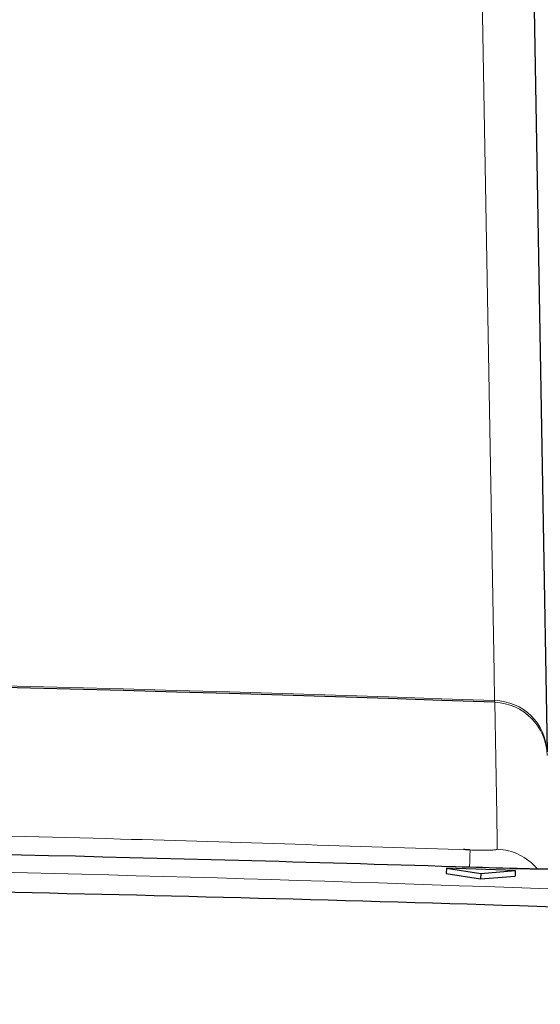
# Paper-space layout 'Blatt3' of a CAD drawing. Header units: millimetres. Extents: x 5 to 418, y 2 to 292.
# Tile 30 of 43: x 228.65 to 235.05, y 241.05 to 253.15. Entities that reach past the tile are written whole.
import ezdxf

# ---------------------------------------------------------------- set-up
doc = ezdxf.new("R2010")
doc.units = ezdxf.units.MM
doc.layers.add('SLD-0', color=7, linetype='Continuous')
doc.styles.add('SLDTEXTSTYLE1', font='TXT', dxfattribs={"width": 0.605})
doc.dimstyles.new('SLDDIMSTYLE6', dxfattribs={"dimtxt": 3.5, "dimasz": 3.302, "dimexe": 0, "dimexo": 0.0625, "dimgap": 0.875, "dimtad": 1, "dimlfac": 1.5, "dimrnd": 1e-09, "dimzin": 12, "dimdsep": 46, "dimtxsty": 'SLDTEXTSTYLE1', "dimsah": 1, "dimcen": 0.09, "dimadec": 0, "dimazin": 3, "dimtfac": 1, "dimtofl": 0, "dimtmove": 0, "dimatfit": 3, "dimfxl": 1, "dimfrac": 2, "dimtolj": 1, "dimtzin": 12, "dimarcsym": 0})

# ---------------------------------------------------------------- blocks, each defined once
blk = doc.blocks.new('_D_13')
at = {"layer": 'SLD-0', "color": 7}
for p, q in [((137.961, 136.665), (137.961, 269.457)), ((327.961, 136.665), (327.961, 269.457)), ((137.961, 268.457), (327.961, 268.457))]:
    blk.add_line(p, q, dxfattribs=at)
for points in [[(137.961, 268.457), (141.263, 267.949), (141.263, 268.965)], [(327.961, 268.457), (324.659, 268.965), (324.659, 267.949)]]:
    blk.add_solid(points, dxfattribs=at)
at = {"layer": 'SLD-0', "color": 7, "insert": (228.95, 272.969), "char_height": 3.5, "attachment_point": 1, "style": 'SLDTEXTSTYLE1'}
blk.add_mtext('285', dxfattribs=at)

psp = doc.layouts.new('Blatt3')

# ---------------------------------------------------------------- linework, layer by layer
at = {"color": 7, "linetype": 'Continuous', "lineweight": 25}
for p, q in [((234.971, 253.2762), (235.1304, 244.1485)), ((233.8939, 242.7202), (233.8915, 242.6537)), ((233.8915, 242.6537), (234.3129, 242.5899)), ((233.8939, 242.7202), (234.3153, 242.6564)), ((234.7402, 242.69), (233.8939, 242.7202)), ((234.3153, 242.6564), (234.3129, 242.5899)), ((234.3153, 242.6564), (234.7402, 242.69)), ((234.7402, 242.69), (234.7378, 242.6235)), ((234.3129, 242.5899), (234.7378, 242.6235))]:
    psp.add_line(p, q, dxfattribs=at)
at = {"color": 7, "linetype": 'Continuous', "lineweight": 18}
psp.add_line((234.488, 244.7589), (234.4865, 244.7804), dxfattribs=at)
at = {"color": 7, "linetype": 'Continuous', "lineweight": 18, "flags": 128}
for points in [[(234.4865, 244.7804), (234.4805, 245.1259), (234.4563, 246.5078), (234.3595, 252.0355), (234.3267, 253.9081)], [(234.5196, 242.9529), (234.5182, 243.036), (234.5124, 243.3685), (234.488, 244.7589)]]:
    psp.add_lwpolyline(points, dxfattribs=at)
at = {"color": 7, "linetype": 'Continuous', "lineweight": 25}
psp.add_arc((213.6272, -346.0688), 591.1958, 87.9778569, 92.0221431, dxfattribs=at)
at = {"color": 7, "linetype": 'Continuous', "lineweight": 18}
for centre, radius, start, end in [((213.6272, -346.0688), 591.2173, 87.9780764, 92.0219236), ((234.4765, 244.1263), 0.6542, 1.94592, 89.12568), ((234.4653, 244.0933), 0.6659, 1.05193, 88.04325), ((327.8408, 239.4453), 93.72, 177.860694, 177.988061), ((234.4963, 242.2863), 0.667, 39.7045, 87.99709)]:
    psp.add_arc(centre, radius, start, end, dxfattribs=at)
for points, knots in [([(223.446, 243.221), (223.8167, 243.2146), (225.9649, 243.1774), (229.5453, 243.0959), (232.7542, 242.9907), (234.1861, 242.9438)], [0, 0, 0, 0, 0.1035199, 0.5999338, 1, 1, 1, 1]), ([(234.1861, 242.9438), (234.211, 242.943), (234.273, 242.9411), (234.3668, 242.9403), (234.4513, 242.942), (234.5087, 242.9462), (234.516, 242.9507), (234.5196, 242.9529)], [0, 0, 0, 0, 0.1424488, 0.3561852, 0.5704207, 0.7852495, 1, 1, 1, 1]), ([(175.0748, 241.6952), (175.9622, 241.7465), (180.3994, 242.0027), (191.9479, 242.54), (209.7336, 242.9288), (231.0096, 242.747), (245.1484, 242.0446), (252.1797, 241.6952)], [0, 0, 0, 0, 0.03456624, 0.17283554, 0.44954959, 0.72626364, 1, 1, 1, 1]), ([(236.0039, 242.7589), (235.989, 242.7496), (235.9591, 242.7312), (235.7286, 242.7129), (235.3898, 242.7045), (235.0153, 242.7063), (234.7684, 242.7132), (234.6709, 242.7159)], [0, 0, 0, 0, 0.2149317, 0.4298773, 0.6448764, 0.8598859, 1, 1, 1, 1])]:
    psp.add_open_spline(points, degree=3, knots=knots, dxfattribs=at)
at = {"color": 7, "linetype": 'Continuous', "lineweight": 25}
for points, knots in [([(234.6709, 242.7159), (234.4488, 242.7229), (233.3383, 242.758), (228.6734, 242.8909), (221.3023, 243.0494), (214.819, 243.025), (211.8914, 243.0139)], [0, 0, 0, 0, 0.0292618, 0.1463091, 0.6145126, 1, 1, 1, 1]), ([(234.1801, 242.9455), (234.1644, 242.946), (234.139, 242.9469), (234.115, 242.9481), (234.1057, 242.9486)], [0, 0, 0, 0, 0.6145039, 1, 1, 1, 1]), ([(235.8766, 242.7315), (235.8758, 242.7313), (235.873, 242.7307), (235.8084, 242.722), (235.6505, 242.712), (235.347, 242.7054), (234.9903, 242.7068), (234.7525, 242.7152), (234.6709, 242.718)], [0, 0, 0, 0, 0.0528426, 0.1658955, 0.3427841, 0.585781, 0.8577928, 1, 1, 1, 1]), ([(252.8153, 241.4388), (248.8747, 241.6498), (240.3772, 242.1047), (227.3089, 242.4908), (213.6217, 242.6351), (199.9372, 242.4896), (186.8743, 242.1029), (178.3797, 241.6483), (174.4392, 241.4374)], [0, 0, 0, 0, 0.1509637, 0.3255339, 0.5001042, 0.674574, 0.8490439, 1, 1, 1, 1])]:
    psp.add_open_spline(points, degree=3, knots=knots, dxfattribs=at)

# ---------------------------------------------------------------- dimensions: what is measured, and where the dimension line sits
at = {"layer": 'SLD-0', "color": 7}
dim = psp.add_linear_dim(base=(327.9606, 268.4573), p1=(137.9606, 136.6645), p2=(327.9606, 136.6645), dimstyle='SLDDIMSTYLE6', dxfattribs=at)
dim.commit()
dim.dimension.update_dxf_attribs({"geometry": '_D_13', "text_midpoint": (232.9606, 268.4573), "dimtype": 160})

doc.saveas('drawing.dxf')
